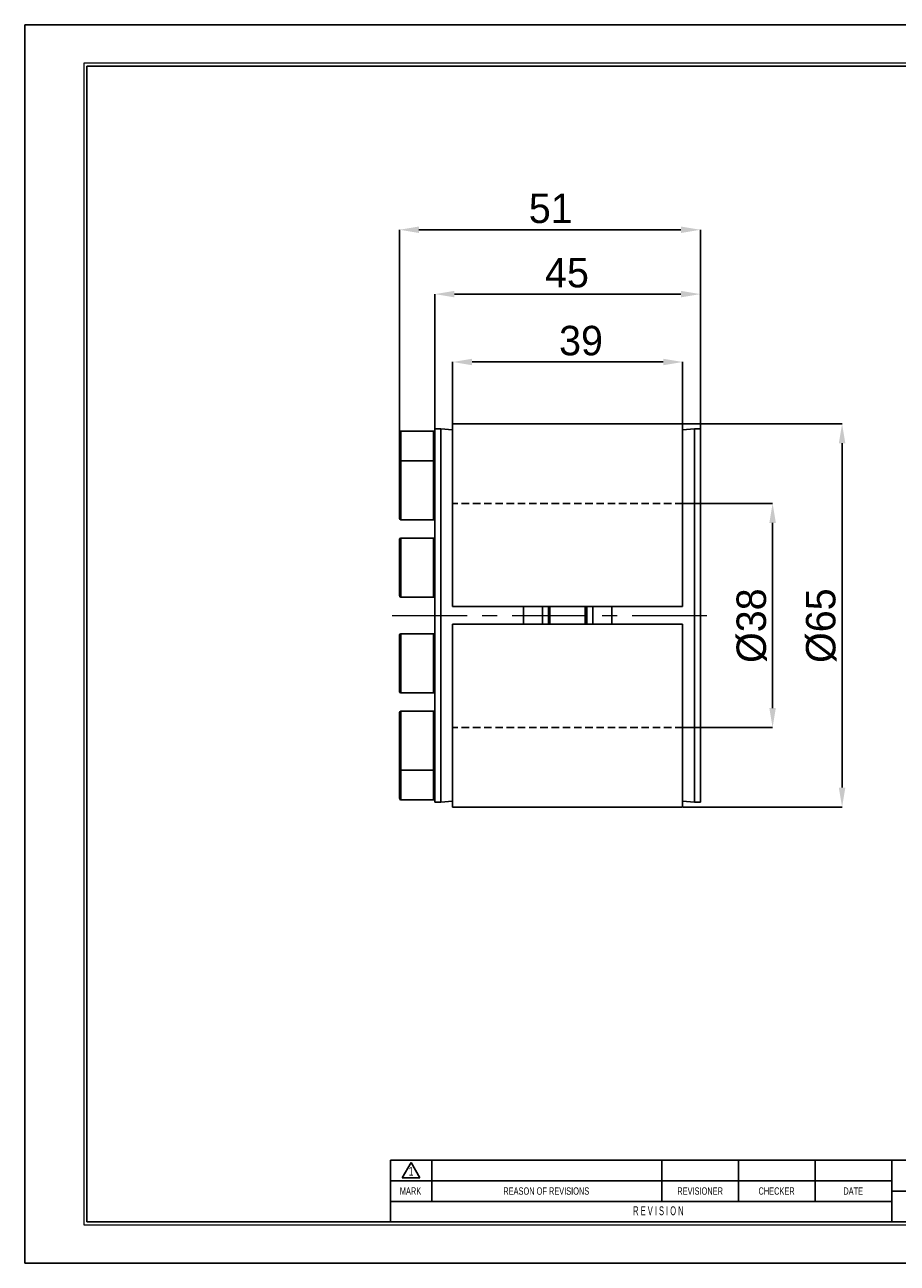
# Model space of a CAD drawing. Header units: millimetres. Extents: x 0 to 297, y 0 to 210.
# Tile 1 of 2: x 0 to 148, y 0 to 210. Entities that reach past the tile are written whole.
import ezdxf
from ezdxf.enums import TextEntityAlignment as Align

# ---------------------------------------------------------------- set-up
doc = ezdxf.new("R2010")
doc.units = ezdxf.units.MM
doc.header["$PDSIZE"] = -1
doc.linetypes.add('CENTERX2', pattern=[20.32, 12.7, -2.54, 2.54, -2.54])
doc.linetypes.add('HIDDEN', pattern=[1.905, 1.27, -0.635])
for name, color, linetype in [('가상선', 2, 'HIDDEN'), ('문자', 7, 'Continuous'), ('중심선', 1, 'CENTERX2')]:
    doc.layers.add(name, color=color, linetype=linetype)
doc.layers.add('치수선', color=5, linetype='Continuous', lineweight=15)
doc.styles.add('SLDTEXTSTYLE0', font='TXT', dxfattribs={"width": 0.75})
doc.styles.add('SLDTEXTSTYLE2', font='TXT', dxfattribs={"width": 0.75, "bigfont": 'bigfont'})
doc.styles.add('SLDTEXTSTYLE8', font='TXT', dxfattribs={"width": 0.633333})
doc.dimstyles.new('SLDDIMSTYLE0', dxfattribs={"dimtxt": 3.5, "dimasz": 3.302, "dimexe": 0, "dimexo": 0.0625, "dimgap": 0.875, "dimtad": 1, "dimrnd": 1e-09, "dimzin": 12, "dimdsep": 46, "dimtxsty": 'SLDTEXTSTYLE0', "dimsah": 1, "dimcen": 0.09, "dimadec": 0, "dimazin": 3, "dimtfac": 1, "dimtofl": 0, "dimtmove": 0, "dimatfit": 3, "dimfxl": 1, "dimfrac": 2, "dimtolj": 1, "dimtzin": 12, "dimarcsym": 0})

# ---------------------------------------------------------------- blocks, each defined once
blk = doc.blocks.new('AAAA')
at = {"color": 250, "true_color": 0x191924}
for p, q in [((-298.87, 124.28), (-595.87, 124.28)), ((-595.87, 124.28), (-595.87, -85.72)), ((-595.87, -85.72), (-298.87, -85.72))]:
    blk.add_line(p, q, dxfattribs=at)
at = {"lineweight": 0}
for p, q in [((-305.37, 117.78), (-585.87, 117.78)), ((-585.87, 117.78), (-585.87, -79.22)), ((-585.87, -79.22), (-305.37, -79.22))]:
    blk.add_line(p, q, dxfattribs=at)
for p, q in [((-305.87, 117.28), (-585.37, 117.28)), ((-585.37, 117.28), (-585.37, -78.72)), ((-435.87, -68.22), (-533.87, -68.22)), ((-533.87, -68.22), (-533.87, -78.72)), ((-531.87, -71.21), (-530.37, -68.61)), ((-530.37, -68.61), (-528.87, -71.21)), ((-526.87, -68.22), (-526.87, -75.22)), ((-487.87, -68.22), (-487.87, -75.22)), ((-474.87, -68.22), (-474.87, -75.22)), ((-461.87, -68.22), (-461.87, -75.22)), ((-448.87, -68.22), (-448.87, -78.72)), ((-531.87, -71.21), (-528.87, -71.21)), ((-448.87, -71.72), (-533.87, -71.72)), ((-448.87, -75.22), (-533.87, -75.22)), ((-448.87, -73.52), (-435.87, -73.52)), ((-585.37, -78.72), (-305.87, -78.72))]:
    blk.add_line(p, q)
at = {"color": 250, "true_color": 0x191924, "width": 0.75}
for tag, height, style, p in [('TITLE', 2.5, 'SLDTEXTSTYLE2', (-358.7, -62.04)), ('도번', 2.5, 'SLDTEXTSTYLE2', (-344.69, -70.81)), ('필렛', 1.15, 'SLDTEXTSTYLE0', (-416.62, -75.73)), ('SCALE', 1.2, 'SLDTEXTSTYLE0', (-342.09, -76.51)), ('DATE', 1.2, 'SLDTEXTSTYLE0', (-318.85, -76.56)), ('모따기', 1.15, 'SLDTEXTSTYLE0', (-416.62, -78.33))]:
    blk.add_attdef(tag, text='', height=height, dxfattribs=dict(at, style=style)).set_placement(p, align=Align.BOTTOM_LEFT)
at = {"layer": '문자', "attachment_point": 2}
for s, insert, char_height, style in [('1', (-530.38, -69.37), 1.5, 'SLDTEXTSTYLE0'), ('MARK', (-530.48, -72.85), 1.25, 'SLDTEXTSTYLE0'), ('REASON OF REVISIONS', (-507.46, -72.85), 1.25, 'SLDTEXTSTYLE0'), ('REVISIONER', (-481.38, -72.85), 1.25, 'SLDTEXTSTYLE0'), ('CHECKER', (-468.42, -72.85), 1.25, 'SLDTEXTSTYLE0'), ('DATE', (-455.43, -72.85), 1.25, 'SLDTEXTSTYLE0'), ('R E V I S I O N', (-488.46, -76.07), 1.5, 'SLDTEXTSTYLE8')]:
    blk.add_mtext(s, dxfattribs=dict(at, insert=insert, char_height=char_height, style=style))
blk = doc.blocks.new('_D')
at = {"layer": 'Defpoints', "color": 0}
for p in [(111.56, 128.9), (111.56, 90.9), (126.81, 90.9)]:
    blk.add_point(p, dxfattribs=at)
at = {"layer": '치수선', "color": 0, "lineweight": -2}
for p, q in [((111.62, 128.9), (126.81, 128.9)), ((126.81, 125.59), (126.81, 94.2)), ((111.62, 90.9), (126.81, 90.9))]:
    blk.add_line(p, q, dxfattribs=at)
at = {"layer": '치수선', "color": 0}
for points in [[(126.26, 125.59), (127.36, 125.59), (126.81, 128.9)], [(126.26, 94.2), (127.36, 94.2), (126.81, 90.9)]]:
    blk.add_solid(points, dxfattribs=at)
at = {"layer": '치수선', "color": 3, "insert": (120.69, 108.17), "char_height": 5, "attachment_point": 2, "rotation": 90}
blk.add_mtext('\\A1;%%c38', dxfattribs=at)
blk = doc.blocks.new('_D_1')
at = {"layer": 'Defpoints', "color": 0}
for p in [(111.56, 142.4), (111.56, 77.4), (138.59, 77.4)]:
    blk.add_point(p, dxfattribs=at)
at = {"layer": '치수선', "color": 0, "lineweight": -2}
for p, q in [((111.62, 142.4), (138.59, 142.4)), ((138.59, 139.09), (138.59, 80.7)), ((111.62, 77.4), (138.59, 77.4))]:
    blk.add_line(p, q, dxfattribs=at)
at = {"layer": '치수선', "color": 0}
for points in [[(138.04, 139.09), (139.14, 139.09), (138.59, 142.4)], [(138.04, 80.7), (139.14, 80.7), (138.59, 77.4)]]:
    blk.add_solid(points, dxfattribs=at)
at = {"layer": '치수선', "color": 3, "insert": (132.46, 108.17), "char_height": 5, "attachment_point": 2, "rotation": 90}
blk.add_mtext('\\A1;%%c65', dxfattribs=at)
blk = doc.blocks.new('_D_2')
at = {"layer": 'Defpoints', "color": 0}
for p in [(72.56, 152.88), (72.56, 142.4), (111.56, 142.4)]:
    blk.add_point(p, dxfattribs=at)
at = {"layer": '치수선', "color": 0, "lineweight": -2}
for p, q in [((72.56, 142.46), (72.56, 152.88)), ((108.26, 152.88), (75.86, 152.88)), ((111.56, 142.46), (111.56, 152.88))]:
    blk.add_line(p, q, dxfattribs=at)
at = {"layer": '치수선', "color": 0}
for points in [[(75.86, 153.43), (75.86, 152.33), (72.56, 152.88)], [(108.26, 153.43), (108.26, 152.33), (111.56, 152.88)]]:
    blk.add_solid(points, dxfattribs=at)
at = {"layer": '치수선', "color": 3, "insert": (94.33, 159.01), "char_height": 5, "attachment_point": 2}
blk.add_mtext('\\A1;39', dxfattribs=at)
blk = doc.blocks.new('_D_3')
at = {"layer": 'Defpoints', "color": 0}
for p in [(69.56, 164.39), (69.56, 141.56), (114.56, 141.56)]:
    blk.add_point(p, dxfattribs=at)
at = {"layer": '치수선', "color": 0, "lineweight": -2}
for p, q in [((69.56, 141.62), (69.56, 164.39)), ((111.26, 164.39), (72.86, 164.39)), ((114.56, 141.62), (114.56, 164.39))]:
    blk.add_line(p, q, dxfattribs=at)
at = {"layer": '치수선', "color": 0}
for points in [[(72.86, 164.94), (72.86, 163.84), (69.56, 164.39)], [(111.26, 164.94), (111.26, 163.84), (114.56, 164.39)]]:
    blk.add_solid(points, dxfattribs=at)
at = {"layer": '치수선', "color": 3, "insert": (91.95, 170.53), "char_height": 5, "attachment_point": 2}
blk.add_mtext('\\A1;45', dxfattribs=at)
blk = doc.blocks.new('_D_4')
at = {"layer": 'Defpoints', "color": 0}
for p in [(63.56, 175.3), (63.56, 140.9), (114.56, 141.56)]:
    blk.add_point(p, dxfattribs=at)
at = {"layer": '치수선', "color": 0, "lineweight": -2}
for p, q in [((63.56, 140.96), (63.56, 175.3)), ((111.26, 175.3), (66.86, 175.3)), ((114.56, 141.62), (114.56, 175.3))]:
    blk.add_line(p, q, dxfattribs=at)
at = {"layer": '치수선', "color": 0}
for points in [[(66.86, 175.85), (66.86, 174.75), (63.56, 175.3)], [(111.26, 175.85), (111.26, 174.75), (114.56, 175.3)]]:
    blk.add_solid(points, dxfattribs=at)
at = {"layer": '치수선', "color": 3, "insert": (89.2, 181.44), "char_height": 5, "attachment_point": 2}
blk.add_mtext('\\A1;51', dxfattribs=at)

msp = doc.modelspace()

# ---------------------------------------------------------------- linework, layer by layer
for p, q in [((63.558, 135.882), (63.558, 140.896)), ((69.308, 141.146), (63.808, 141.146)), ((63.808, 141.146), (63.808, 136.132)), ((69.308, 136.132), (69.308, 141.146)), ((70.558, 141.559), (69.558, 141.559)), ((69.558, 109.896), (69.558, 141.559)), ((72.558, 141.393), (70.558, 141.559)), ((70.558, 109.896), (70.558, 141.559)), ((111.558, 142.396), (72.558, 142.396)), ((72.558, 111.396), (72.558, 142.396)), ((111.558, 111.396), (111.558, 142.396)), ((113.558, 141.559), (111.558, 141.393)), ((114.558, 141.559), (113.558, 141.559)), ((113.558, 141.559), (113.558, 78.232)), ((114.558, 141.559), (114.558, 78.232)), ((63.558, 126.382), (63.558, 135.882)), ((69.308, 136.132), (63.808, 136.132)), ((63.808, 136.132), (63.808, 126.132)), ((69.308, 126.132), (69.308, 136.132)), ((63.808, 126.132), (69.308, 126.132)), ((63.558, 113.257), (63.558, 122.757)), ((69.308, 123.007), (63.808, 123.007)), ((63.808, 123.007), (63.808, 113.007)), ((69.308, 113.007), (69.308, 123.007)), ((63.808, 113.007), (69.308, 113.007)), ((111.558, 111.396), (72.558, 111.396)), ((84.558, 108.396), (84.558, 111.396)), ((87.808, 108.396), (87.808, 111.396)), ((88.808, 108.396), (88.808, 111.396)), ((89.058, 108.396), (89.058, 111.396)), ((95.058, 108.396), (95.058, 111.396)), ((95.308, 108.396), (95.308, 111.396)), ((96.308, 108.396), (96.308, 111.396)), ((99.558, 111.396), (99.558, 108.396)), ((69.558, 78.232), (69.558, 109.896)), ((70.558, 78.232), (70.558, 109.896)), ((72.558, 77.396), (72.558, 108.396)), ((72.558, 108.396), (111.558, 108.396)), ((111.558, 77.396), (111.558, 108.396)), ((63.558, 106.302), (63.558, 106.534)), ((63.558, 97.034), (63.558, 106.302)), ((69.308, 106.784), (63.808, 106.784)), ((63.808, 106.784), (63.808, 106.539)), ((63.808, 106.539), (63.808, 96.784)), ((69.308, 106.539), (69.308, 106.784)), ((69.308, 96.784), (69.308, 106.539)), ((63.808, 96.784), (69.308, 96.784)), ((63.558, 91.451), (63.558, 93.409)), ((69.308, 93.659), (63.808, 93.659)), ((63.808, 93.659), (63.808, 91.598)), ((69.308, 91.598), (69.308, 93.659)), ((63.558, 83.909), (63.558, 91.451)), ((63.808, 91.598), (63.808, 83.659)), ((69.308, 83.659), (69.308, 91.598)), ((63.558, 83.646), (63.558, 83.909)), ((63.558, 78.896), (63.558, 83.646)), ((63.808, 83.659), (69.308, 83.659)), ((63.808, 83.646), (63.808, 78.646)), ((69.308, 78.646), (69.308, 83.646)), ((63.808, 78.646), (69.308, 78.646)), ((69.558, 78.232), (70.558, 78.232)), ((70.558, 78.232), (72.558, 78.399)), ((111.558, 78.399), (113.558, 78.232)), ((113.558, 78.232), (114.558, 78.232)), ((72.558, 77.396), (111.558, 77.396))]:
    msp.add_line(p, q)
for centre, start, end in [((63.808, 140.896), 90, 180), ((69.308, 140.896), 0, 90), ((63.808, 135.882), 90, 180), ((69.308, 135.882), 0, 90), ((63.808, 126.382), 180, 270), ((69.308, 126.382), 270, 0), ((63.808, 122.757), 90, 180), ((69.308, 122.757), 0, 90), ((63.808, 113.257), 180, 270), ((69.308, 113.257), 270, 0), ((63.808, 106.534), 90, 180), ((69.308, 106.534), 0, 90), ((63.808, 97.034), 180, 270), ((69.308, 97.034), 270, 0), ((63.808, 93.409), 90, 180), ((69.308, 93.409), 0, 90), ((63.808, 83.909), 180, 270), ((69.308, 83.909), 270, 0), ((63.808, 78.896), 180, 270), ((69.308, 78.896), 270, 0)]:
    msp.add_arc(centre, 0.25, start, end)
at = {"layer": '가상선'}
for p, q in [((111.558, 128.896), (72.558, 128.896)), ((111.558, 90.896), (72.558, 90.896))]:
    msp.add_line(p, q, dxfattribs=at)
at = {"layer": '중심선', "linetype": 'CENTERX2', "lineweight": 0}
msp.add_line((62.339, 109.896), (116.875, 109.896), dxfattribs=at)

# ---------------------------------------------------------------- block references
at = {"color": 7, "linetype": 'Continuous'}
msp.add_blockref('AAAA', (595.902, 85.776), dxfattribs=at)

# ---------------------------------------------------------------- dimensions: what is measured, and where the dimension line sits
at = {"layer": '치수선', "color": 5, "true_color": 0x0000ff}
for base, p1, p2, picture, middle in [((63.558, 175.296), (114.558, 141.559), (63.558, 140.896), '_D_4', (89.199, 175.296)), ((69.558, 164.395), (114.558, 141.559), (69.558, 141.559), '_D_3', (91.949, 164.395)), ((72.558, 152.88), (111.558, 142.396), (72.558, 142.396), '_D_2', (94.33, 152.88))]:
    dim = msp.add_linear_dim(base=base, p1=p1, p2=p2, dimstyle='SLDDIMSTYLE0', override={"dimtxt": 5, "dimgap": 1, "dimtxsty": 'Standard', "dimclrt": 3}, dxfattribs=at)
    dim.commit()
    dim.dimension.update_dxf_attribs({"geometry": picture, "text_midpoint": middle, "dimtype": 160})
for base, p1, p2, picture, middle in [((138.587, 77.396), (111.558, 142.396), (111.558, 77.396), '_D_1', (138.587, 108.174)), ((126.813, 90.896), (111.558, 128.896), (111.558, 90.896), '_D', (126.813, 108.174))]:
    dim = msp.add_linear_dim(base=base, p1=p1, p2=p2, angle=90, text='%%c<>', dimstyle='SLDDIMSTYLE0', override={"dimtxt": 5, "dimgap": 1, "dimtxsty": 'Standard', "dimclrt": 3}, dxfattribs=at)
    dim.commit()
    dim.dimension.update_dxf_attribs({"geometry": picture, "text_midpoint": middle, "dimtype": 160})

doc.saveas('drawing.dxf')
